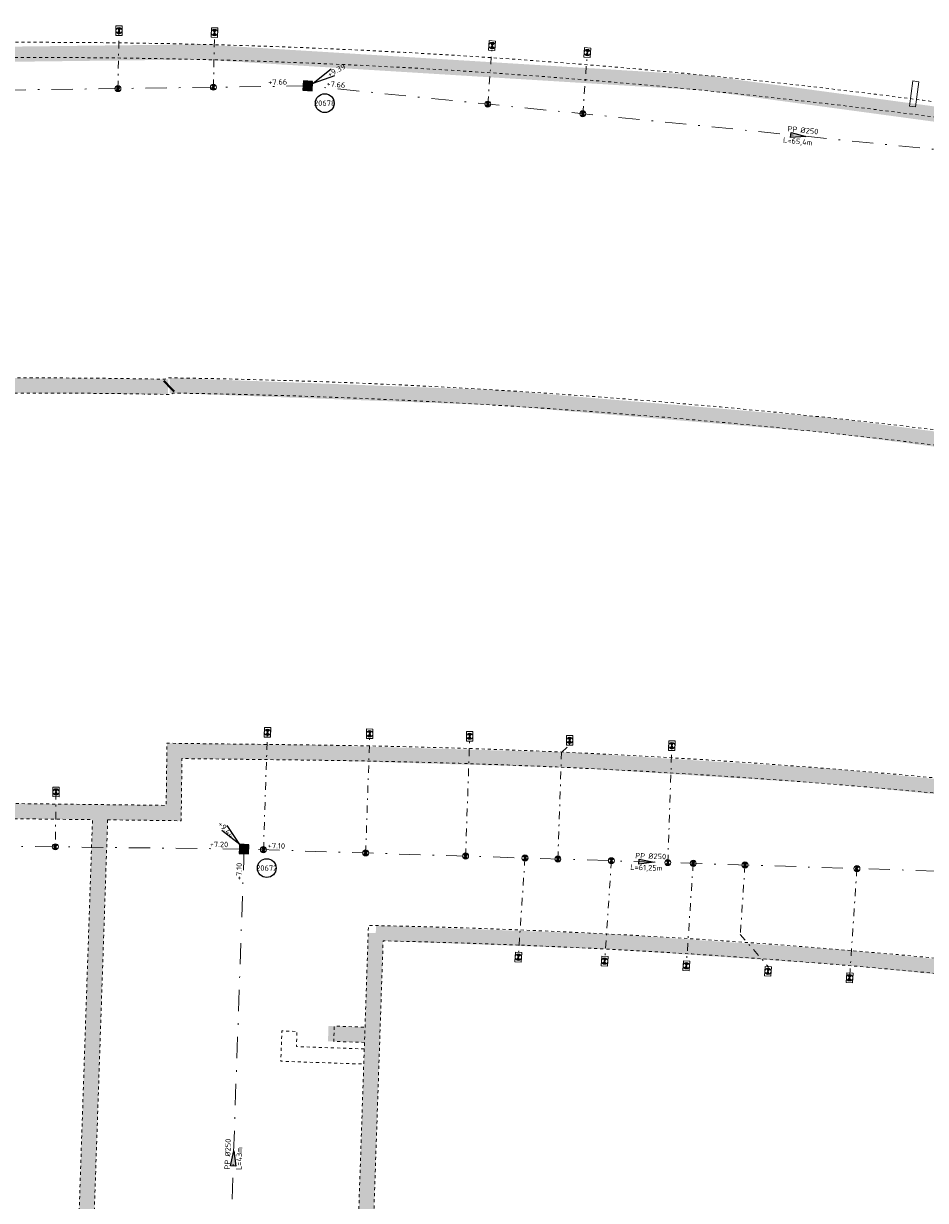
# Model space of a CAD drawing. Header units: metres. Extents: x 166295 to 169354, y 462100 to 463391.
# Tile 7 of 27: x 167509 to 167568, y 462650 to 462728. Entities that reach past the tile are written whole.
import ezdxf
from ezdxf.enums import TextEntityAlignment as Align

# ---------------------------------------------------------------- set-up
doc = ezdxf.new("R2010")
doc.units = ezdxf.units.M
doc.header["$LTSCALE"] = 0.2
for name, pattern in [('DASHDOT', [25.4, 12.7, -6.35, 0, -6.35]), ('NLCS-HIDDEN', [4, 2, -2]), ('RI-VWA_HUISAANSLUITING', [6.1, 2.5, -1.8, 0, -1.8]), ('RI-VWA_PE', [15, 7, -4, 0, -4])]:
    doc.linetypes.add(name, pattern=pattern)
for name, color, linetype, lineweight in [('B-WE-KL-MANTELBUIS-G', 7, 'DASHDOT', 18), ('B-WE-KL-TRACE_WENSTRACE-G', 8, 'NLCS-HIDDEN', 18), ('B-WE-KL-TRACE_WENSTRACE-G2', 252, 'Continuous', 35), ('B-WE-RI-VWA_HUISAANSLUITING_PP_125-G', 252, 'RI-VWA_HUISAANSLUITING', 18), ('B-WE-RI-VWA_HULPSTUK-ONTSTOPPINGSSTUK_PP_125-S', 252, 'Continuous', 20), ('B-WE-RI-VWA_HULPSTUK_INLAAT-KNEVELINLAAT_250-125-G', 252, 'Continuous', 20), ('B-WE-RI-VWA_STROOMRICHTING-S', 252, 'Continuous', 25), ('B-WE-RI-VWA_TRANSPORTLEIDING_PE_250-G', 252, 'RI-VWA_PE', 18), ('N-WE-RI-VWA_PUTNUMMER-S', 32, 'Continuous', 25), ('N-WE-RI-VWA_RIOOLPUT_INSPECTIEPUT-S', 32, 'Continuous', 25)]:
    doc.layers.add(name, color=color, linetype=linetype, lineweight=lineweight)
doc.styles.add('NLCS-ISO', font='NLCS-ISO.ttf')

# ---------------------------------------------------------------- blocks, each defined once
blk = doc.blocks.new('*U78')
at = {"ltscale": 0.1}
blk.add_hatch(color=256, dxfattribs=at).paths.add_polyline_path([(2.500000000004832, 0), (-2.500000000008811, -0.8333333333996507), (-2.500000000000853, 0.8333333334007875)])
at = {"ltscale": 0.1, "flags": 128}
blk.add_lwpolyline([(2.500000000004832, 0), (-2.500000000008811, -0.8333333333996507), (-2.500000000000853, 0.8333333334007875)], close=True, dxfattribs=at)
at = {"ltscale": 0.1, "style": 'NLCS-ISO'}
for tag, p in [('BOBL', (-135.9440195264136, 1.13686837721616e-13)), ('MAT', (-0.5, 0.5000000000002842))]:
    blk.add_attdef(tag, text='', height=1.8, dxfattribs=at).set_placement(p, align=Align.BOTTOM_RIGHT)
for tag, p in [('DIA', (0.5, 0.5000000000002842)), ('BOBR', (136.1593329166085, 0))]:
    blk.add_attdef(tag, text='', height=1.8, dxfattribs=at).set_placement(p, align=Align.BOTTOM_LEFT)
at = {"ltscale": 0.1, "style": 'NLCS-ISO', "flags": 1}
blk.add_attdef('PUTNR-L', text='', height=1.8, dxfattribs=at).set_placement((-0.8215082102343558, -5.885126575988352), align=Align.BOTTOM_RIGHT)
at = {"ltscale": 0.1, "style": 'NLCS-ISO'}
blk.add_attdef('JVA', text='', height=1.8, dxfattribs=at).set_placement((0, -0.9999999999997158), align=Align.TOP_CENTER)
at = {"ltscale": 0.1, "style": 'NLCS-ISO', "flags": 1}
blk.add_attdef('PUTNR-L', text='', height=1.8, dxfattribs=at).set_placement((1.948397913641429, -5.769780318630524), align=Align.BOTTOM_LEFT)
blk = doc.blocks.new('*U79')
at = {"ltscale": 0.1}
blk.add_hatch(color=256, dxfattribs=at).paths.add_polyline_path([(2.500000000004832, 0), (-2.500000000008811, -0.8333333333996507), (-2.500000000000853, 0.8333333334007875)])
at = {"ltscale": 0.1, "flags": 128}
blk.add_lwpolyline([(2.500000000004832, 0), (-2.500000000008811, -0.8333333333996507), (-2.500000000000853, 0.8333333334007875)], close=True, dxfattribs=at)
at = {"ltscale": 0.1, "style": 'NLCS-ISO'}
for tag, p in [('BOBL', (-150.4048107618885, 1.13686837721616e-13)), ('MAT', (-0.5, 0.5000000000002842))]:
    blk.add_attdef(tag, text='', height=1.8, dxfattribs=at).set_placement(p, align=Align.BOTTOM_RIGHT)
for tag, p in [('DIA', (0.5, 0.5000000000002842)), ('BOBR', (153.6325154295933, 0))]:
    blk.add_attdef(tag, text='', height=1.8, dxfattribs=at).set_placement(p, align=Align.BOTTOM_LEFT)
at = {"ltscale": 0.1, "style": 'NLCS-ISO', "flags": 1}
blk.add_attdef('PUTNR-L', text='', height=1.8, dxfattribs=at).set_placement((-0.8215082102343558, -5.885126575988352), align=Align.BOTTOM_RIGHT)
at = {"ltscale": 0.1, "style": 'NLCS-ISO'}
blk.add_attdef('JVA', text='', height=1.8, dxfattribs=at).set_placement((0, -0.9999999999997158), align=Align.TOP_CENTER)
at = {"ltscale": 0.1, "style": 'NLCS-ISO', "flags": 1}
blk.add_attdef('PUTNR-L', text='', height=1.8, dxfattribs=at).set_placement((1.948397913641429, -5.769780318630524), align=Align.BOTTOM_LEFT)
blk = doc.blocks.new('*U82')
at = {"ltscale": 0.1}
blk.add_hatch(color=256, dxfattribs=at).paths.add_polyline_path([(2.500000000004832, 0), (-2.500000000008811, -0.8333333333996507), (-2.500000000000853, 0.8333333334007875)])
at = {"ltscale": 0.1, "flags": 128}
blk.add_lwpolyline([(2.500000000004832, 0), (-2.500000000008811, -0.8333333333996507), (-2.500000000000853, 0.8333333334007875)], close=True, dxfattribs=at)
at = {"ltscale": 0.1, "style": 'NLCS-ISO'}
for tag, p in [('BOBL', (-119.3683419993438, 1.13686837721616e-13)), ('MAT', (-0.5, 0.5000000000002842))]:
    blk.add_attdef(tag, text='', height=1.8, dxfattribs=at).set_placement(p, align=Align.BOTTOM_RIGHT)
for tag, p in [('DIA', (0.5, 0.5000000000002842)), ('BOBR', (162.8411784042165, 0))]:
    blk.add_attdef(tag, text='', height=1.8, dxfattribs=at).set_placement(p, align=Align.BOTTOM_LEFT)
at = {"ltscale": 0.1, "style": 'NLCS-ISO', "flags": 1}
blk.add_attdef('PUTNR-L', text='', height=1.8, dxfattribs=at).set_placement((-0.8215082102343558, -5.885126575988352), align=Align.BOTTOM_RIGHT)
at = {"ltscale": 0.1, "style": 'NLCS-ISO'}
blk.add_attdef('JVA', text='', height=1.8, dxfattribs=at).set_placement((0, -0.9999999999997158), align=Align.TOP_CENTER)
at = {"ltscale": 0.1, "style": 'NLCS-ISO', "flags": 1}
blk.add_attdef('PUTNR-L', text='', height=1.8, dxfattribs=at).set_placement((1.948397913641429, -5.769780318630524), align=Align.BOTTOM_LEFT)
blk = doc.blocks.new('*U83')
at = {"ltscale": 0.1}
blk.add_hatch(color=256, dxfattribs=at).paths.add_polyline_path([(2.500000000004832, 0), (-2.500000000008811, -0.8333333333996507), (-2.500000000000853, 0.8333333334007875)])
at = {"ltscale": 0.1, "flags": 128}
blk.add_lwpolyline([(2.500000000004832, 0), (-2.500000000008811, -0.8333333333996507), (-2.500000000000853, 0.8333333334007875)], close=True, dxfattribs=at)
at = {"ltscale": 0.1, "style": 'NLCS-ISO'}
for tag, p in [('BOBL', (-118.2049494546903, 1.13686837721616e-13)), ('MAT', (-0.5, 0.5000000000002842))]:
    blk.add_attdef(tag, text='', height=1.8, dxfattribs=at).set_placement(p, align=Align.BOTTOM_RIGHT)
for tag, p in [('DIA', (0.5, 0.5000000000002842)), ('BOBR', (100.3648140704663, 0))]:
    blk.add_attdef(tag, text='', height=1.8, dxfattribs=at).set_placement(p, align=Align.BOTTOM_LEFT)
at = {"ltscale": 0.1, "style": 'NLCS-ISO', "flags": 1}
blk.add_attdef('PUTNR-L', text='', height=1.8, dxfattribs=at).set_placement((-0.8215082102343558, -5.885126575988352), align=Align.BOTTOM_RIGHT)
at = {"ltscale": 0.1, "style": 'NLCS-ISO'}
blk.add_attdef('JVA', text='', height=1.8, dxfattribs=at).set_placement((0, -0.9999999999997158), align=Align.TOP_CENTER)
at = {"ltscale": 0.1, "style": 'NLCS-ISO', "flags": 1}
blk.add_attdef('PUTNR-L', text='', height=1.8, dxfattribs=at).set_placement((1.948397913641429, -5.769780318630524), align=Align.BOTTOM_LEFT)
blk = doc.blocks.new('*U42')
at = {"ltscale": 0.1}
blk.add_hatch(color=256, dxfattribs=at).paths.add_polyline_path([(2.500000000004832, 0), (-2.500000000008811, -0.8333333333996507), (-2.500000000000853, 0.8333333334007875)])
at = {"ltscale": 0.1, "flags": 128}
blk.add_lwpolyline([(2.500000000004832, 0), (-2.500000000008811, -0.8333333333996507), (-2.500000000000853, 0.8333333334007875)], close=True, dxfattribs=at)
at = {"ltscale": 0.1, "style": 'NLCS-ISO'}
for tag, p in [('BOBL', (-101.8995694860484, 1.13686837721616e-13)), ('MAT', (-0.5, 0.5000000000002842))]:
    blk.add_attdef(tag, text='', height=1.8, dxfattribs=at).set_placement(p, align=Align.BOTTOM_RIGHT)
for tag, p in [('DIA', (0.5, 0.5000000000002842)), ('BOBR', (91.77789318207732, 0))]:
    blk.add_attdef(tag, text='', height=1.8, dxfattribs=at).set_placement(p, align=Align.BOTTOM_LEFT)
at = {"ltscale": 0.1, "style": 'NLCS-ISO', "flags": 1}
blk.add_attdef('PUTNR-L', text='', height=1.8, dxfattribs=at).set_placement((-0.8215082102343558, -5.885126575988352), align=Align.BOTTOM_RIGHT)
at = {"ltscale": 0.1, "style": 'NLCS-ISO'}
blk.add_attdef('JVA', text='', height=1.8, dxfattribs=at).set_placement((0, -0.9999999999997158), align=Align.TOP_CENTER)
at = {"ltscale": 0.1, "style": 'NLCS-ISO', "flags": 1}
blk.add_attdef('PUTNR-L', text='', height=1.8, dxfattribs=at).set_placement((1.948397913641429, -5.769780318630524), align=Align.BOTTOM_LEFT)
blk = doc.blocks.new('SRI-HULP_INLAAT_125MM-SO')
h = blk.add_hatch(color=256)
h.dxf.hatch_style = 1
h.paths.add_polyline_path([(-0.7071067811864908, 0.7071067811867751, 0.1989123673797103), (-1.000000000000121, 0, 0.1989123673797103), (-0.7071067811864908, -0.7071067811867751), (0, -1.387778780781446e-17)])
h = blk.add_hatch(color=256)
h.dxf.hatch_style = 1
h.paths.add_polyline_path([(1.000000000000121, 0, 0.1989123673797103), (0.7071067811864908, 0.7071067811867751), (0, -1.387778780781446e-17), (0.7071067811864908, -0.7071067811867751, 0.1989123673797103)])
for p, q in [((-0.7071067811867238, 0.707106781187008), (0.7071067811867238, -0.707106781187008)), ((-0.7071067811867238, -0.707106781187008), (0.7071067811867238, 0.707106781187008))]:
    blk.add_line(p, q)
blk.add_circle((0, 0), 1.000000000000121)
blk = doc.blocks.new('SRI-HULP_ONTSTOP-SO')
at = {"ltscale": 0.1}
for points in [[(-0.8736528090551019, 0.5824352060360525, 0.1480687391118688), (-1.050000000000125, 2.273736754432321e-13, 0.1480687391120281), (-0.8736528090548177, -0.5824352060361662), (-5.115907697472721e-13, -3.410605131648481e-13)], [(-2.273736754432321e-13, -3.410605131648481e-13), (0.8736528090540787, -0.5824352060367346, 0.1480687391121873), (1.04999999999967, 2.273736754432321e-13, 0.1480687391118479), (0.8736528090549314, 0.5824352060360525)]]:
    blk.add_hatch(color=256, dxfattribs=at).paths.add_polyline_path(points)
for p, q in [((0.8736528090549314, 0.5824352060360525), (-0.8736528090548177, -0.5824352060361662)), ((-0.8736528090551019, 0.5824352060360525), (0.8736528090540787, -0.5824352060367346))]:
    blk.add_line(p, q, dxfattribs=at)
at = {"flags": 128}
blk.add_lwpolyline([(-1.575000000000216, -1.049999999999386), (1.574999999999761, -1.049999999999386), (1.574999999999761, 1.050000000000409), (-1.575000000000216, 1.050000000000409)], close=True, dxfattribs=at)
at = {"ltscale": 0.1}
blk.add_circle((-2.273736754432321e-13, 2.273736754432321e-13), 1.049999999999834, dxfattribs=at)
blk = doc.blocks.new('*U135')
for q in [(-5.562312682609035, 7.802126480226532), (-7.391238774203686, 6.097711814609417)]:
    blk.add_line((-1.363531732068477, 1.463140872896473), q)
blk.add_circle((7.468439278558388, -6.262864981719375), 3.090853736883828)
at = {"ltscale": 0.1, "style": 'NLCS-ISO'}
blk.add_attdef('PUTHGT', text='', height=1.8, rotation=312.9817886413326, dxfattribs=at).set_placement((-8.138871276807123, 8.774424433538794), align=Align.MIDDLE_LEFT)
blk.add_attdef('PUTNR', text='', height=1.8, dxfattribs=at).set_placement((7.468439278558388, -6.262864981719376), align=Align.MIDDLE_CENTER)
blk = doc.blocks.new('*U165')
for q in [(7.785056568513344, 5.586178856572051), (8.965107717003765, 3.382209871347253)]:
    blk.add_line((1.763175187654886, 0.9440409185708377), q)
blk.add_circle((5.631714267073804, -5.699764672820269), 3.090853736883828)
at = {"ltscale": 0.1, "style": 'NLCS-ISO'}
blk.add_attdef('PUTHGT', text='', height=1.8, rotation=28.16552904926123, dxfattribs=at).set_placement((6.729115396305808, 3.634608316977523), align=Align.MIDDLE_LEFT)
blk.add_attdef('PUTNR', text='', height=1.8, dxfattribs=at).set_placement((5.631714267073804, -5.699764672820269), align=Align.MIDDLE_CENTER)
blk = doc.blocks.new('Inspectieputdeksel 610x610')
h = blk.add_hatch()
h.set_pattern_fill('ANGLE', color=253, scale=0.2)
h.set_pattern_definition([(0, (0, 0), (0, 0.05500000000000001), [0.04000000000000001, -0.015]), (90, (0, 0), (-0.05500000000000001, 3.367778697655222e-18), [0.04000000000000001, -0.015])])
h.paths.add_polyline_path([(-0.3049999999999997, -0.3049999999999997), (0.3049999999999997, -0.3049999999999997), (0.3049999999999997, 0.3049999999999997), (-0.3049999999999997, 0.3049999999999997)])
blk.add_lwpolyline([(-0.3049999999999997, -0.3049999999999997), (0.3049999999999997, -0.3049999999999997), (0.3049999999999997, 0.3049999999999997), (-0.3049999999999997, 0.3049999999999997)], close=True)
blk.add_circle((0, 0), 0.26)

msp = doc.modelspace()

# ---------------------------------------------------------------- linework, layer by layer
at = {"layer": 'B-WE-KL-MANTELBUIS-G', "linetype": 'ByBlock', "ltscale": 0.5, "flags": 128}
msp.add_lwpolyline([(167567.6548794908, 462724.2552106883), (167567.439461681, 462722.5890492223), (167567.8361598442, 462722.5377601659), (167568.0515776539, 462724.2039216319)], close=True, dxfattribs=at)
at = {"layer": 'B-WE-KL-TRACE_WENSTRACE-G', "ltscale": 0.5, "flags": 128}
for points in [[(167410.6650718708, 462818.3592539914), (167410.8315606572, 462817.3732106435), (167412.845886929, 462817.7133201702), (167420.873697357, 462815.0065535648), (167422.3219509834, 462814.5182405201, 0.09444567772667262), (167433.0421417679, 462813.041734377, -0.001561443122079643), (167438.2130450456, 462813.2918887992, -0.03151026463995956), (167534.7720763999, 462811.6886145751, -0.02225016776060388), (167602.4734430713, 462803.2438039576, 0.04121191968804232), (167606.4412021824, 462802.9008894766, 0.04101338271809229), (167610.3925346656, 462803.2103045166), (167613.7200965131, 462803.7641914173), (167607.6358939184, 462769.5208694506, 0.03697781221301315), (167499.7675601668, 462781.3576467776, 0.0239721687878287), (167490.8701120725, 462781.2458816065, 0.01276167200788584), (167481.3180008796, 462780.4221961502, -0.001382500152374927), (167480.1517472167, 462780.2948343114, -0.01500998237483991), (167467.4538975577, 462779.3280351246, -0.007234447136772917), (167461.3181135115, 462779.1346581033, 0.007721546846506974), (167438.7023777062, 462778.3998409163, 0.003041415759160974), (167429.802182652, 462777.9187128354), (167423.8062991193, 462773.5783567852, 0.07767380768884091), (167422.2718883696, 462772.0555087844), (167419.9502115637, 462771.6623409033), (167420.1171808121, 462770.6763787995), (167422.8558771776, 462771.1401674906, -0.0941133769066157), (167424.392676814, 462772.7683190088), (167430.1526939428, 462776.9379338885, -0.002941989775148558), (167438.7502821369, 462777.4009889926, -0.007721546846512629), (167461.335149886, 462778.1348032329, 0.00723444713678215), (167467.4998558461, 462778.3290917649, 0.01500998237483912), (167480.2575586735, 462779.3004481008, 0.001382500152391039), (167481.4293096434, 462779.4284102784, -0.01276167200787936), (167490.9305711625, 462780.2477109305, -0.0239721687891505), (167499.7321932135, 462780.358272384, -0.03294077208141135), (167595.8021163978, 462770.5995577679), (167586.8417417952, 462720.168463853, 0.05506159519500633), (167487.372416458, 462726.2654421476), (167472.5001605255, 462725.5391942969), (167455.8347042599, 462724.7253801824), (167455.8834785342, 462723.7265703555), (167472.9626553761, 462724.560587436), (167487.4211907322, 462725.2666323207, -0.05506302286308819), (167586.6738872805, 462719.1826487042), (167583.2355711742, 462699.3105586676, 0.0342056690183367), (167518.4159504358, 462704.6717789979), (167518.3156469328, 462704.5757524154, 0.01620695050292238), (167490.3384025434, 462704.2397624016), (167475.1043954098, 462703.5003440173), (167474.7855313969, 462676.9900938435), (167469.7861221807, 462677.0514365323), (167469.7738531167, 462676.0515118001), (167474.7733692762, 462675.9901677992), (167513.5175865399, 462675.5230555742), (167512.4419340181, 462643.913577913), (167472.8932938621, 462644.3892724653), (167472.8812666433, 462643.3893447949), (167515.6061671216, 462642.8754459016, -0.0279587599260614), (167510.7128068, 462604.7942822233), (167507.1208654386, 462604.852856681), (167506.5811693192, 462571.7572568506), (167454.4887013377, 462572.6067384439), (167455.1290405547, 462611.9019755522), (167454.1291733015, 462611.9182689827), (167453.4725408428, 462571.6231762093), (167507.5647313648, 462570.7410847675), (167508.1044274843, 462603.8366845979), (167511.5405375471, 462603.7806513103, 0.02861611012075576), (167516.6078841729, 462642.8633971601), (167527.4658491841, 462642.7327965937, -0.01284816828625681), (167525.7226909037, 462624.5532080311, -0.01549334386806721), (167522.3824006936, 462602.7867264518), (167521.8375361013, 462599.8468507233), (167517.0415756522, 462573.9697283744), (167535.4037581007, 462568.6863826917, 0.006774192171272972), (167548.3311898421, 462565.1556943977, 0.02733187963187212), (167601.3019537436, 462554.5053427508), (167584.5661018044, 462534.137168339), (167585.3387377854, 462533.5023190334), (167602.4580070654, 462554.3371270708), (167683.7486810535, 462543.0141675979), (167721.6609595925, 462537.7333749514), (167728.7972181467, 462551.1067466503), (167748.5125073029, 462548.3606085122), (167748.6504651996, 462549.3510466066), (167729.2987120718, 462552.046547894), (167736.9936008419, 462566.4667944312), (167738.6882005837, 462590.2105341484), (167739.8855045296, 462606.9864562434), (167749.7732976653, 462606.2807606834), (167757.9284266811, 462605.698726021), (167760.8571621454, 462611.1871857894), (167770.6073077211, 462629.4589902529), (167789.5822062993, 462625.2777764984), (167789.7973987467, 462626.2543481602), (167771.0962357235, 462630.3752429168), (167774.9170004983, 462637.535368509), (167785.9320102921, 462658.1775326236), (167786.9239321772, 462660.0363974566, 0.005181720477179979), (167805.9567630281, 462655.9741381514), (167806.1553498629, 462656.9542214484, -0.005108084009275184), (167787.4123696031, 462660.9517307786), (167819.5916040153, 462721.2557205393, 0.22308673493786), (167821.9338424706, 462724.9842936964, 0.003247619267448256), (167821.9737516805, 462725.3285703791, 0.1334287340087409), (167819.7948477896, 462739.1482945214), (167806.8577486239, 462767.9886396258, 0.06134239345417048), (167794.6219235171, 462788.207991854), (167807.8810033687, 462804.3448011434, -0.179073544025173), (167839.3749796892, 462822.7381416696), (168165.7408860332, 462880.1736369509), (168165.5675645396, 462881.1585022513), (167839.2016581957, 462823.72300697, 0.1790735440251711), (167807.1083673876, 462804.9796504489), (167793.9852394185, 462789.0082998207, 0.05365254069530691), (167779.3689052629, 462803.6505555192, 0.09357673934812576), (167747.7580446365, 462820.6119104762, 0.00550491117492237), (167745.7211176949, 462821.2305344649), (167725.9765075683, 462826.9904111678), (167715.4607703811, 462830.0790474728, 0.02371252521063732), (167718.1987352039, 462848.320271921, 0.03288304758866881), (167719.1144852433, 462873.8697552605), (167718.1149326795, 462873.8398441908, -0.03247746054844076), (167717.235445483, 462848.7337945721, 0.04360511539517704), (167585.81614665, 462891.946216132, 0.008075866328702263), (167560.7351838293, 462897.4067423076), (167560.935868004, 462897.9334191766), (167569.9753439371, 462921.6566793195), (167569.0408829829, 462922.0127449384), (167560.7261148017, 462900.1914125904, 0.03618447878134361), (167447.143091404, 462914.4182509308), (167447.0908465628, 462913.4196166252, -0.0361310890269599), (167560.3650124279, 462899.2437331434), (167560.0014070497, 462898.2894847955), (167548.4489479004, 462867.9711349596, 0.0009685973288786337), (167548.0987419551, 462867.0362900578, 0.01383445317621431), (167543.5008326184, 462853.5627117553), (167531.3898990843, 462858.1390204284, 0.06549704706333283), (167506.1705512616, 462864.0565634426), (167478.3269906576, 462866.840854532), (167477.2764349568, 462868.1248610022), (167450.3903603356, 462870.813405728), (167450.2908589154, 462869.818368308), (167476.7647755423, 462867.1710384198), (167477.815331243, 462865.8870319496), (167506.0710498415, 462863.0615260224, -0.06549704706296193), (167531.036426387, 462857.2035755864), (167543.2054628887, 462852.6053117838, 0.004912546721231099), (167541.7718765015, 462847.7566445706, 0.009100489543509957), (167539.3780714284, 462838.7354266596, 0.02584144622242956), (167534.3886129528, 462812.7222395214, 0.02828523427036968), (167447.5924202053, 462814.6704529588), (167447.4450646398, 462827.6632993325), (167445.1452216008, 462827.6364174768), (167445.1569093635, 462826.6364857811), (167446.4564734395, 462826.6516758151), (167446.5927501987, 462814.6356858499, 0.002744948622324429), (167438.1678437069, 462814.2908666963, 0.001561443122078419), (167432.9907019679, 462814.0404104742, -0.09444567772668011), (167422.641452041, 462815.4658264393), (167421.1931984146, 462815.954139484), (167412.9272259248, 462818.7412080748)], [(167490.3848443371, 462703.240839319, -0.01644567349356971), (167518.7083635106, 462703.5673325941), (167518.8113339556, 462703.6659124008, -0.033979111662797), (167583.0651418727, 462698.3249787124, 0.0088221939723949), (167580.0838497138, 462677.1355263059, 0.02577000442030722), (167528.0220369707, 462680.4488351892), (167518.4316712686, 462680.5641889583), (167518.38235957, 462676.4644770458), (167475.7854587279, 462676.9780384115), (167476.0930027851, 462702.5471511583)], [(167514.517755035, 462675.5109972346), (167513.4421034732, 462643.9015477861), (167530.8850587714, 462643.6917423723), (167531.7309156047, 462668.5483685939, -0.02359344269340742), (167578.2759785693, 462665.4254589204), (167578.4877454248, 462667.4172715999, -0.003640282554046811), (167579.4859737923, 462676.1977436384, 0.02552933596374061), (167528.0100097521, 462679.4489075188), (167519.4195717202, 462679.5522340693), (167519.3702596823, 462675.4524939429)]]:
    msp.add_lwpolyline(points, format="xyb", close=True, dxfattribs=at)
msp.add_lwpolyline([(167598.3289029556, 462717.0037574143), (167587.6498106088, 462719.0000825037), (167584.0527763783, 462698.1682047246, 0.00923266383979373), (167580.9561158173, 462676.0270537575, 0.0002692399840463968), (167580.4154893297, 462676.0903300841), (167579.1636665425, 462664.3160772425, 0.02360479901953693), (167532.696773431, 462667.5280456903), (167531.8512102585, 462642.6800490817), (167528.4674488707, 462642.7207492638, -0.0121872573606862), (167526.8349469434, 462625.4250738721), (167559.3330687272, 462621.7846709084), (167568.2470097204, 462623.7495563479), (167574.7729662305, 462623.018526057), (167599.6003315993, 462620.2373925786), (167643.4859091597, 462605.8448362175), (167655.6064772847, 462620.5960330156), (167589.4728654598, 462652.7820500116, -0.008753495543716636), (167591.5697866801, 462673.4931865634, -0.01043963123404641), (167595.0165448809, 462698.0786402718, -0.004438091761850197), (167597.6495006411, 462713.3151013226), (167603.0810593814, 462743.8851903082), (167607.4609533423, 462768.5362627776, 0.003693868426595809), (167596.7881078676, 462770.432566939), (167587.9303291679, 462720.578906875)], format="xyb", dxfattribs=at)
for points in [[(167531.4681654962, 462660.8271077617), (167529.441872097, 462660.896061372), (167529.4763246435, 462661.9084951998), (167531.5021752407, 462661.826529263)], [(167531.4536086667, 462660.3993359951), (167526.9787325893, 462660.5516134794), (167527.0127423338, 462661.5510349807), (167526.0133208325, 462661.5850447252), (167525.9453013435, 462659.5862017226), (167531.4195989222, 462659.3999144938)]]:
    msp.add_lwpolyline(points, dxfattribs=at)
at = {"layer": 'B-WE-KL-TRACE_WENSTRACE-G2', "const_width": 1, "flags": 128}
for points in [[(167614.3362088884, 462804.3736253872), (167608.0400380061, 462768.9372960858, 0.004031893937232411), (167596.3826126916, 462771.0085360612), (167587.2469183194, 462719.5907012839, -2.717001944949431e-06), (167587.2517723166, 462719.5898564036), (167583.6446864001, 462698.7423444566, 0.03435574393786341), (167518.6136876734, 462704.1688892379), (167518.5120559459, 462704.0715910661, 0.01632620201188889), (167490.3616237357, 462703.7403008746), (167475.5986990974, 462703.0237475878), (167475.2794815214, 462676.4841022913), (167514.034679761, 462676.0168576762), (167512.9250097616, 462643.4077312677), (167516.142599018, 462643.3690298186), (167528.0012357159, 462643.2263930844, -0.01322035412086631), (167526.2190177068, 462624.4927125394, -0.0154933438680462), (167522.8740284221, 462602.6956101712), (167522.3291638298, 462599.7557344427), (167517.6158917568, 462574.3247661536), (167535.5420137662, 462569.1668880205, 0.006774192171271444), (167548.4563764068, 462565.6397691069, 0.02778119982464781), (167602.251875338, 462554.8738453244), (167602.249531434, 462554.8709927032), (167683.8176600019, 462543.509386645)], [(167438.7263299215, 462777.9004149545, -0.007721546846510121), (167461.3266316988, 462778.6347306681, 0.007234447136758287), (167467.4768767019, 462778.8285634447, 0.01500998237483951), (167480.2046529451, 462779.7976412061, 0.001382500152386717), (167481.3736552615, 462779.9253032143, -0.01276167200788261), (167490.9003416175, 462780.7467962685, -0.02397216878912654), (167499.7498766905, 462780.8579595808, -0.03311271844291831), (167596.3826126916, 462771.0085360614), (167587.2469183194, 462719.5907012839, -2.717001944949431e-06), (167587.2517723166, 462719.5898564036), (167583.6446864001, 462698.7423444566, 0.03435574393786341), (167518.6136876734, 462704.1688892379), (167518.5120559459, 462704.0715910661, 0.01632620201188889), (167490.3616237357, 462703.7403008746), (167475.5986990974, 462703.0237475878), (167475.2794815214, 462676.4841022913), (167514.034679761, 462676.0168576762), (167512.9250097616, 462643.4077312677)], [(167455.8590913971, 462724.2259752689), (167472.938268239, 462725.0599923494), (167487.3968035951, 462725.7660372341, -0.05506302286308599), (167586.7590876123, 462719.675336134, -0.05506302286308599)], [(167583.5589591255, 462698.2465917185, 0.009027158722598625), (167580.519809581, 462676.5815563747, 0.0002726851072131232), (167579.9716603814, 462676.6451623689), (167578.719849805, 462664.8710243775, 0.02359911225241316), (167532.2138528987, 462668.038453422), (167531.368134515, 462643.185895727), (167528.0012357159, 462643.2263930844, -0.01287249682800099), (167526.278584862, 462624.9842696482), (167559.3597671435, 462621.2785529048), (167568.2737081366, 462623.2434383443), (167574.7173049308, 462622.5216338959), (167599.4934719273, 462619.7462356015), (167643.6550917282, 462605.2631494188), (167656.3951393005, 462620.7682764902), (167589.9997553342, 462653.0816931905, -0.00860935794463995), (167592.0662856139, 462673.4341204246, -0.01043963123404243), (167595.5101453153, 462697.9988993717, -0.01043963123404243)], [(167579.54291135, 462676.6944911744, 0.02552933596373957), (167528.0160233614, 462679.9488713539), (167518.9256214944, 462680.0582115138), (167518.8763096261, 462675.9584854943), (167514.5237827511, 462676.0109608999)]]:
    msp.add_lwpolyline(points, format="xyb", dxfattribs=at)
msp.add_lwpolyline([(167529.0764924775, 462661.4087844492), (167531.9848811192, 462661.3098136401)], dxfattribs=at)
at = {"layer": 'B-WE-RI-VWA_HUISAANSLUITING_PP_125-G'}
for points in [[(167515.1960998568, 462723.7530013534), (167515.2709161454, 462727.569007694)], [(167521.4990411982, 462723.8412718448), (167521.5697056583, 462727.4455140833)], [(167539.6057475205, 462722.7241701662), (167539.891527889, 462726.5891758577)], [(167545.875973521, 462722.0888999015), (167546.1743765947, 462726.1246200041)], [(167524.7987852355, 462673.5419037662), (167525.0648541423, 462681.2844623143)], [(167531.5453994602, 462673.3274324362), (167531.8155630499, 462681.1891455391)], [(167538.1420889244, 462673.1177271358), (167538.4135636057, 462681.0175927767)], [(167544.2290961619, 462672.9242243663), (167544.4706428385, 462679.9531903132), (167544.997793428, 462680.4453140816), (167545.0086145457, 462680.7602067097)], [(167551.4853926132, 462672.6935505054), (167551.7505015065, 462680.4081728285)], [(167511.1103654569, 462677.3522085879), (167511.066824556, 462673.7322734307)], [(167542.0595270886, 462672.9931938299), (167541.6204446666, 462666.4519595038)], [(167547.7601896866, 462672.8119727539), (167547.3157689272, 462666.1912104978)], [(167553.1608174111, 462672.6402896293), (167552.7072643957, 462665.8834795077)], [(167556.5789682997, 462672.5316284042), (167556.2709537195, 462667.9429784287), (167558.1173282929, 462665.8308908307), (167558.0962312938, 462665.5165981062)], [(167563.9635117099, 462672.2968776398), (167563.4797987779, 462665.0907598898)]]:
    msp.add_lwpolyline(points, dxfattribs=at)
at = {"layer": 'B-WE-RI-VWA_TRANSPORTLEIDING_PE_250-G', "flags": 128}
for points in [[(167527.7198687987, 462723.928392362), (167468.4382982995, 462723.0981746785)], [(167592.7966348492, 462717.3351157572), (167527.7198687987, 462723.928392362)], [(167523.5235496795, 462673.5824428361), (167475.2406033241, 462674.1631943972)], [(167523.5235496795, 462673.5824428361), (167522.0389610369, 462630.6564876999)], [(167584.7335451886, 462671.6366091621), (167523.5235496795, 462673.5824428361)]]:
    msp.add_lwpolyline(points, dxfattribs=at)

# ---------------------------------------------------------------- block references
at = {"layer": 'B-WE-RI-VWA_HULPSTUK-ONTSTOPPINGSSTUK_PP_125-S'}
for p, xscale, yscale, zscale, rotation in [((167515.2709161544, 462727.5690076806), 0.2, 0.2, 0.2, 88.8768026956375), ((167521.5697056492, 462727.4455140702), 0.2, 0.2, 0.2, 88.8768026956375), ((167539.8915278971, 462726.5891758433), 0.1999999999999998, 0.1999999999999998, 0.1999999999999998, 85.77121632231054), ((167546.1743766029, 462726.1246199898), 0.1999999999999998, 0.1999999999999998, 0.1999999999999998, 85.77121632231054), ((167525.0648541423, 462681.2844623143), 0.2, 0.2, 0.2, 89.3108745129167), ((167531.8155630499, 462681.1891455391), 0.2, 0.2, 0.2, 89.3108745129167), ((167538.4135636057, 462681.0175927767), 0.2, 0.2, 0.2, 89.3108745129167), ((167545.0086145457, 462680.7602067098), 0.2, 0.2, 0.2, 89.3108745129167), ((167551.7505015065, 462680.4081728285), 0.2, 0.2, 0.2, 89.3108745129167), ((167511.1103654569, 462677.3522085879), 0.2, 0.2, 0.2, 89.3108745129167), ((167541.620444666, 462666.4519595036), 0.2, 0.2, 0.2, 266.1597634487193), ((167547.3157689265, 462666.1912104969), 0.2, 0.2, 0.2, 266.1597634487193), ((167552.707264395, 462665.8834795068), 0.2, 0.2, 0.2, 266.1597634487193), ((167558.0962312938, 462665.5165981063), 0.2, 0.2, 0.2, 266.1597634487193), ((167563.4797987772, 462665.0907598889), 0.2, 0.2, 0.2, 266.1597634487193)]:
    msp.add_blockref('SRI-HULP_ONTSTOP-SO', p, dxfattribs=dict(at, xscale=xscale, yscale=yscale, zscale=zscale, rotation=rotation))
at = {"layer": 'B-WE-RI-VWA_HULPSTUK_INLAAT-KNEVELINLAAT_250-125-G', "xscale": 0.1999999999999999, "yscale": 0.1999999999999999, "zscale": 0.1999999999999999, "rotation": 87.33560496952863}
for p in [(167515.1960998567, 462723.7530013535), (167521.4990411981, 462723.8412718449), (167539.6057475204, 462722.7241701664), (167545.8759735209, 462722.0888999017), (167511.066824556, 462673.7322734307), (167524.7987852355, 462673.5419037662), (167531.5453994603, 462673.3274324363), (167538.1420889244, 462673.1177271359), (167542.0595270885, 462672.99319383), (167544.2290961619, 462672.9242243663), (167547.7601896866, 462672.811972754), (167551.4853926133, 462672.6935505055), (167553.160817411, 462672.6402896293), (167556.5789682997, 462672.5316284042), (167563.9635117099, 462672.2968776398)]:
    msp.add_blockref('SRI-HULP_INLAAT_125MM-SO', p, dxfattribs=at)
at = {"layer": 'B-WE-RI-VWA_STROOMRICHTING-S'}
for name, p, xscale, yscale, zscale, rotation, values in [('*U78', (167497.8897044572, 462723.5106313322), 0.2, 0.2, 0.2, 0.8023549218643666, {'MAT': 'PP', 'DIA': '%%c250', 'JVA': 'L=59,3m', 'BOBL': '+7.90', 'BOBR': '+7.66'}), ('*U79', (167560.1010218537, 462720.6476838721), 0.2, 0.2, 0.2, 354.2147976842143, {'MAT': 'PP', 'DIA': '%%c250', 'JVA': 'L=65,4m', 'BOBL': '+7.66', 'BOBR': '+7.40'}), ('*U83', (167501.1824637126, 462673.8511633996), 0.2, 0.2, 0.2, 359.3108745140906, {'MAT': 'PP', 'DIA': '%%c250', 'JVA': 'L=48,3m', 'BOBL': '+7.40', 'BOBR': '+7.20'}), ('*U82', (167550.08010859, 462672.738223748), 0.2, 0.2, 0.2, 358.1792103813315, {'MAT': 'PP', 'DIA': '%%c250', 'JVA': 'L=61,25m', 'BOBL': '+7.10', 'BOBR': '+6.91'}), ('*U42', (167522.8179758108, 462653.1812142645), 0.2000000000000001, 0.2000000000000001, 0.2000000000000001, 88.01922232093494, {'MAT': 'PP', 'DIA': '%%c250', 'JVA': 'L=43m', 'BOBL': '+7.18', 'BOBR': '+7.10'})]:
    msp.add_blockref(name, p, dxfattribs=dict(at, xscale=xscale, yscale=yscale, zscale=zscale, rotation=rotation)).add_auto_attribs(values)
at = {"layer": 'N-WE-RI-VWA_PUTNUMMER-S', "xscale": 0.2, "yscale": 0.2, "zscale": 0.2}
for name, p, values in [('*U165', (167527.7198687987, 462723.928392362), {'PUTNR': '20678', 'PUTHGT': '+9.39'}), ('*U135', (167523.5235496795, 462673.5824428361), {'PUTNR': '20672', 'PUTHGT': '+9.44'})]:
    msp.add_blockref(name, p, dxfattribs=at).add_auto_attribs(values)
at = {"layer": 'N-WE-RI-VWA_RIOOLPUT_INSPECTIEPUT-S'}
for p, rotation in [((167527.7222124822, 462723.9294774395), 356.7752591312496), ((167523.5235496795, 462673.5824428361), 356.7752591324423)]:
    msp.add_blockref('Inspectieputdeksel 610x610', p, dxfattribs=dict(at, rotation=rotation))

doc.saveas('drawing.dxf')
